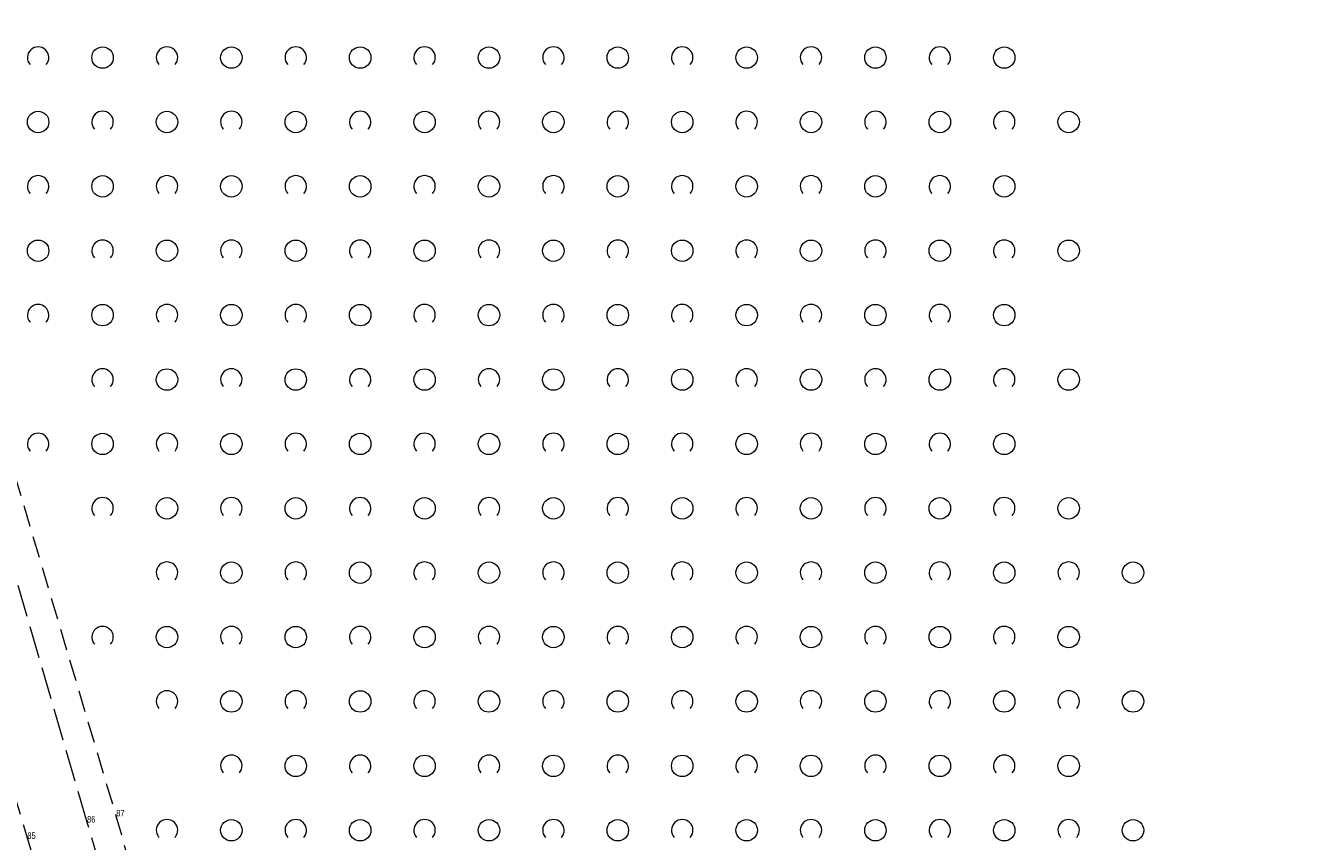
# Model space of a CAD drawing. Header units: metres. Extents: x 5550599 to 5555211, y 5707845 to 5713518.
# Tile 5 of 31: x 5555115 to 5555174, y 5708039 to 5708077. Entities that reach past the tile are written whole.
import ezdxf

# ---------------------------------------------------------------- set-up
doc = ezdxf.new("R2010")
doc.units = ezdxf.units.M
doc.header["$MEASUREMENT"] = 0
doc.linetypes.add('2 1', pattern=[3, 2, -1])
doc.linetypes.add('3 1', pattern=[4, 3, -1])
for name, color, linetype, lineweight in [('EGBADR_O - Numer porządkowy', 7, 'Continuous', 15), ('OTKJ - Jezdnia', 7, 'Continuous', 15), ('OTZK - Zadrzewienie lub zakrzewienie', 7, 'Continuous', 15)]:
    doc.layers.add(name, color=color, linetype=linetype, lineweight=lineweight)
doc.styles.add('MapaZas', font='arial.ttf', dxfattribs={"width": 0.87, "height": 0.9})

# ---------------------------------------------------------------- blocks, each defined once
blk = doc.blocks.new('OTZK_220')
at = {"layer": 'OTZK - Zadrzewienie lub zakrzewienie', "color": 7, "linetype": 'Continuous', "lineweight": 18}
blk.add_circle((3, 0), 1, dxfattribs=at)
blk.add_arc((-3, 0), 1, 318.5904, 221.4096, dxfattribs=at)
blk = doc.blocks.new('OTZK_221')
at = {"layer": 'OTZK - Zadrzewienie lub zakrzewienie', "color": 7, "linetype": 'Continuous', "lineweight": 18}
blk.add_circle((3, 0), 1, dxfattribs=at)
blk.add_arc((-3, 0), 1, 318.5904, 221.4096, dxfattribs=at)
blk = doc.blocks.new('OTZK_222')
at = {"layer": 'OTZK - Zadrzewienie lub zakrzewienie', "color": 7, "linetype": 'Continuous', "lineweight": 18}
blk.add_circle((3, 0), 1, dxfattribs=at)
blk.add_arc((-3, 0), 1, 318.5904, 221.4096, dxfattribs=at)
blk = doc.blocks.new('OTZK_223')
at = {"layer": 'OTZK - Zadrzewienie lub zakrzewienie', "color": 7, "linetype": 'Continuous', "lineweight": 18}
blk.add_circle((3, 0), 1, dxfattribs=at)
blk.add_arc((-3, 0), 1, 318.5904, 221.4096, dxfattribs=at)
blk = doc.blocks.new('OTZK_224')
at = {"layer": 'OTZK - Zadrzewienie lub zakrzewienie', "color": 7, "linetype": 'Continuous', "lineweight": 18}
blk.add_circle((3, 0), 1, dxfattribs=at)
blk.add_arc((-3, 0), 1, 318.5904, 221.4096, dxfattribs=at)
blk = doc.blocks.new('OTZK_225')
at = {"layer": 'OTZK - Zadrzewienie lub zakrzewienie', "color": 7, "linetype": 'Continuous', "lineweight": 18}
blk.add_circle((3, 0), 1, dxfattribs=at)
blk.add_arc((-3, 0), 1, 318.5904, 221.4096, dxfattribs=at)
blk = doc.blocks.new('OTZK_226')
at = {"layer": 'OTZK - Zadrzewienie lub zakrzewienie', "color": 7, "linetype": 'Continuous', "lineweight": 18}
blk.add_circle((3, 0), 1, dxfattribs=at)
blk.add_arc((-3, 0), 1, 318.5904, 221.4096, dxfattribs=at)
blk = doc.blocks.new('OTZK_227')
at = {"layer": 'OTZK - Zadrzewienie lub zakrzewienie', "color": 7, "linetype": 'Continuous', "lineweight": 18}
blk.add_circle((3, 0), 1, dxfattribs=at)
blk.add_arc((-3, 0), 1, 318.5904, 221.4096, dxfattribs=at)
blk = doc.blocks.new('OTZK_228')
at = {"layer": 'OTZK - Zadrzewienie lub zakrzewienie', "color": 7, "linetype": 'Continuous', "lineweight": 18}
blk.add_circle((3, 0), 1, dxfattribs=at)
blk.add_arc((-3, 0), 1, 318.5904, 221.4096, dxfattribs=at)
blk = doc.blocks.new('OTZK_229')
at = {"layer": 'OTZK - Zadrzewienie lub zakrzewienie', "color": 7, "linetype": 'Continuous', "lineweight": 18}
blk.add_circle((3, 0), 1, dxfattribs=at)
blk.add_arc((-3, 0), 1, 318.5904, 221.4096, dxfattribs=at)
blk = doc.blocks.new('OTZK_230')
at = {"layer": 'OTZK - Zadrzewienie lub zakrzewienie', "color": 7, "linetype": 'Continuous', "lineweight": 18}
blk.add_circle((3, 0), 1, dxfattribs=at)
blk.add_arc((-3, 0), 1, 318.5904, 221.4096, dxfattribs=at)
blk = doc.blocks.new('OTZK_231')
at = {"layer": 'OTZK - Zadrzewienie lub zakrzewienie', "color": 7, "linetype": 'Continuous', "lineweight": 18}
blk.add_circle((3, 0), 1, dxfattribs=at)
blk.add_arc((-3, 0), 1, 318.5904, 221.4096, dxfattribs=at)
blk = doc.blocks.new('OTZK_232')
at = {"layer": 'OTZK - Zadrzewienie lub zakrzewienie', "color": 7, "linetype": 'Continuous', "lineweight": 18}
blk.add_circle((3, 0), 1, dxfattribs=at)
blk.add_arc((-3, 0), 1, 318.5904, 221.4096, dxfattribs=at)
blk = doc.blocks.new('OTZK_233')
at = {"layer": 'OTZK - Zadrzewienie lub zakrzewienie', "color": 7, "linetype": 'Continuous', "lineweight": 18}
blk.add_circle((3, 0), 1, dxfattribs=at)
blk.add_arc((-3, 0), 1, 318.5904, 221.4096, dxfattribs=at)
blk = doc.blocks.new('OTZK_234')
at = {"layer": 'OTZK - Zadrzewienie lub zakrzewienie', "color": 7, "linetype": 'Continuous', "lineweight": 18}
blk.add_circle((3, 0), 1, dxfattribs=at)
blk.add_arc((-3, 0), 1, 318.5904, 221.4096, dxfattribs=at)
blk = doc.blocks.new('OTZK_235')
at = {"layer": 'OTZK - Zadrzewienie lub zakrzewienie', "color": 7, "linetype": 'Continuous', "lineweight": 18}
blk.add_circle((3, 0), 1, dxfattribs=at)
blk.add_arc((-3, 0), 1, 318.5904, 221.4096, dxfattribs=at)
blk = doc.blocks.new('OTZK_236')
at = {"layer": 'OTZK - Zadrzewienie lub zakrzewienie', "color": 7, "linetype": 'Continuous', "lineweight": 18}
blk.add_circle((3, 0), 1, dxfattribs=at)
blk.add_arc((-3, 0), 1, 318.5904, 221.4096, dxfattribs=at)
blk = doc.blocks.new('OTZK_237')
at = {"layer": 'OTZK - Zadrzewienie lub zakrzewienie', "color": 7, "linetype": 'Continuous', "lineweight": 18}
blk.add_circle((3, 0), 1, dxfattribs=at)
blk.add_arc((-3, 0), 1, 318.5904, 221.4096, dxfattribs=at)
blk = doc.blocks.new('OTZK_238')
at = {"layer": 'OTZK - Zadrzewienie lub zakrzewienie', "color": 7, "linetype": 'Continuous', "lineweight": 18}
blk.add_circle((3, 0), 1, dxfattribs=at)
blk.add_arc((-3, 0), 1, 318.5904, 221.4096, dxfattribs=at)
blk = doc.blocks.new('OTZK_239')
at = {"layer": 'OTZK - Zadrzewienie lub zakrzewienie', "color": 7, "linetype": 'Continuous', "lineweight": 18}
blk.add_circle((3, 0), 1, dxfattribs=at)
blk.add_arc((-3, 0), 1, 318.5904, 221.4096, dxfattribs=at)
blk = doc.blocks.new('OTZK_240')
at = {"layer": 'OTZK - Zadrzewienie lub zakrzewienie', "color": 7, "linetype": 'Continuous', "lineweight": 18}
blk.add_circle((3, 0), 1, dxfattribs=at)
blk.add_arc((-3, 0), 1, 318.5904, 221.4096, dxfattribs=at)
blk = doc.blocks.new('OTZK_241')
at = {"layer": 'OTZK - Zadrzewienie lub zakrzewienie', "color": 7, "linetype": 'Continuous', "lineweight": 18}
blk.add_circle((3, 0), 1, dxfattribs=at)
blk.add_arc((-3, 0), 1, 318.5904, 221.4096, dxfattribs=at)
blk = doc.blocks.new('OTZK_242')
at = {"layer": 'OTZK - Zadrzewienie lub zakrzewienie', "color": 7, "linetype": 'Continuous', "lineweight": 18}
blk.add_circle((3, 0), 1, dxfattribs=at)
blk.add_arc((-3, 0), 1, 318.5904, 221.4096, dxfattribs=at)
blk = doc.blocks.new('OTZK_243')
at = {"layer": 'OTZK - Zadrzewienie lub zakrzewienie', "color": 7, "linetype": 'Continuous', "lineweight": 18}
blk.add_circle((3, 0), 1, dxfattribs=at)
blk.add_arc((-3, 0), 1, 318.5904, 221.4096, dxfattribs=at)
blk = doc.blocks.new('OTZK_244')
at = {"layer": 'OTZK - Zadrzewienie lub zakrzewienie', "color": 7, "linetype": 'Continuous', "lineweight": 18}
blk.add_circle((3, 0), 1, dxfattribs=at)
blk.add_arc((-3, 0), 1, 318.5904, 221.4096, dxfattribs=at)
blk = doc.blocks.new('OTZK_245')
at = {"layer": 'OTZK - Zadrzewienie lub zakrzewienie', "color": 7, "linetype": 'Continuous', "lineweight": 18}
blk.add_circle((3, 0), 1, dxfattribs=at)
blk.add_arc((-3, 0), 1, 318.5904, 221.4096, dxfattribs=at)
blk = doc.blocks.new('OTZK_246')
at = {"layer": 'OTZK - Zadrzewienie lub zakrzewienie', "color": 7, "linetype": 'Continuous', "lineweight": 18}
blk.add_circle((3, 0), 1, dxfattribs=at)
blk.add_arc((-3, 0), 1, 318.5904, 221.4096, dxfattribs=at)
blk = doc.blocks.new('OTZK_247')
at = {"layer": 'OTZK - Zadrzewienie lub zakrzewienie', "color": 7, "linetype": 'Continuous', "lineweight": 18}
blk.add_circle((3, 0), 1, dxfattribs=at)
blk.add_arc((-3, 0), 1, 318.5904, 221.4096, dxfattribs=at)
blk = doc.blocks.new('OTZK_248')
at = {"layer": 'OTZK - Zadrzewienie lub zakrzewienie', "color": 7, "linetype": 'Continuous', "lineweight": 18}
blk.add_circle((3, 0), 1, dxfattribs=at)
blk.add_arc((-3, 0), 1, 318.5904, 221.4096, dxfattribs=at)
blk = doc.blocks.new('OTZK_249')
at = {"layer": 'OTZK - Zadrzewienie lub zakrzewienie', "color": 7, "linetype": 'Continuous', "lineweight": 18}
blk.add_circle((3, 0), 1, dxfattribs=at)
blk.add_arc((-3, 0), 1, 318.5904, 221.4096, dxfattribs=at)
blk = doc.blocks.new('OTZK_250')
at = {"layer": 'OTZK - Zadrzewienie lub zakrzewienie', "color": 7, "linetype": 'Continuous', "lineweight": 18}
blk.add_circle((3, 0), 1, dxfattribs=at)
blk.add_arc((-3, 0), 1, 318.5904, 221.4096, dxfattribs=at)
blk = doc.blocks.new('OTZK_251')
at = {"layer": 'OTZK - Zadrzewienie lub zakrzewienie', "color": 7, "linetype": 'Continuous', "lineweight": 18}
blk.add_circle((3, 0), 1, dxfattribs=at)
blk.add_arc((-3, 0), 1, 318.5904, 221.4096, dxfattribs=at)
blk = doc.blocks.new('OTZK_252')
at = {"layer": 'OTZK - Zadrzewienie lub zakrzewienie', "color": 7, "linetype": 'Continuous', "lineweight": 18}
blk.add_circle((3, 0), 1, dxfattribs=at)
blk.add_arc((-3, 0), 1, 318.5904, 221.4096, dxfattribs=at)
blk = doc.blocks.new('OTZK_253')
at = {"layer": 'OTZK - Zadrzewienie lub zakrzewienie', "color": 7, "linetype": 'Continuous', "lineweight": 18}
blk.add_circle((3, 0), 1, dxfattribs=at)
blk.add_arc((-3, 0), 1, 318.5904, 221.4096, dxfattribs=at)
blk = doc.blocks.new('OTZK_254')
at = {"layer": 'OTZK - Zadrzewienie lub zakrzewienie', "color": 7, "linetype": 'Continuous', "lineweight": 18}
blk.add_circle((3, 0), 1, dxfattribs=at)
blk.add_arc((-3, 0), 1, 318.5904, 221.4096, dxfattribs=at)
blk = doc.blocks.new('OTZK_255')
at = {"layer": 'OTZK - Zadrzewienie lub zakrzewienie', "color": 7, "linetype": 'Continuous', "lineweight": 18}
blk.add_circle((3, 0), 1, dxfattribs=at)
blk.add_arc((-3, 0), 1, 318.5904, 221.4096, dxfattribs=at)
blk = doc.blocks.new('OTZK_256')
at = {"layer": 'OTZK - Zadrzewienie lub zakrzewienie', "color": 7, "linetype": 'Continuous', "lineweight": 18}
blk.add_circle((3, 0), 1, dxfattribs=at)
blk.add_arc((-3, 0), 1, 318.5904, 221.4096, dxfattribs=at)
blk = doc.blocks.new('OTZK_257')
at = {"layer": 'OTZK - Zadrzewienie lub zakrzewienie', "color": 7, "linetype": 'Continuous', "lineweight": 18}
blk.add_circle((3, 0), 1, dxfattribs=at)
blk.add_arc((-3, 0), 1, 318.5904, 221.4096, dxfattribs=at)
blk = doc.blocks.new('OTZK_258')
at = {"layer": 'OTZK - Zadrzewienie lub zakrzewienie', "color": 7, "linetype": 'Continuous', "lineweight": 18}
blk.add_circle((3, 0), 1, dxfattribs=at)
blk.add_arc((-3, 0), 1, 318.5904, 221.4096, dxfattribs=at)
blk = doc.blocks.new('OTZK_259')
at = {"layer": 'OTZK - Zadrzewienie lub zakrzewienie', "color": 7, "linetype": 'Continuous', "lineweight": 18}
blk.add_circle((3, 0), 1, dxfattribs=at)
blk.add_arc((-3, 0), 1, 318.5904, 221.4096, dxfattribs=at)
blk = doc.blocks.new('OTZK_260')
at = {"layer": 'OTZK - Zadrzewienie lub zakrzewienie', "color": 7, "linetype": 'Continuous', "lineweight": 18}
blk.add_circle((3, 0), 1, dxfattribs=at)
blk.add_arc((-3, 0), 1, 318.5904, 221.4096, dxfattribs=at)
blk = doc.blocks.new('OTZK_261')
at = {"layer": 'OTZK - Zadrzewienie lub zakrzewienie', "color": 7, "linetype": 'Continuous', "lineweight": 18}
blk.add_circle((3, 0), 1, dxfattribs=at)
blk.add_arc((-3, 0), 1, 318.5904, 221.4096, dxfattribs=at)
blk = doc.blocks.new('OTZK_262')
at = {"layer": 'OTZK - Zadrzewienie lub zakrzewienie', "color": 7, "linetype": 'Continuous', "lineweight": 18}
blk.add_circle((3, 0), 1, dxfattribs=at)
blk.add_arc((-3, 0), 1, 318.5904, 221.4096, dxfattribs=at)
blk = doc.blocks.new('OTZK_263')
at = {"layer": 'OTZK - Zadrzewienie lub zakrzewienie', "color": 7, "linetype": 'Continuous', "lineweight": 18}
blk.add_circle((3, 0), 1, dxfattribs=at)
blk.add_arc((-3, 0), 1, 318.5904, 221.4096, dxfattribs=at)
blk = doc.blocks.new('OTZK_264')
at = {"layer": 'OTZK - Zadrzewienie lub zakrzewienie', "color": 7, "linetype": 'Continuous', "lineweight": 18}
blk.add_circle((3, 0), 1, dxfattribs=at)
blk.add_arc((-3, 0), 1, 318.5904, 221.4096, dxfattribs=at)
blk = doc.blocks.new('OTZK_265')
at = {"layer": 'OTZK - Zadrzewienie lub zakrzewienie', "color": 7, "linetype": 'Continuous', "lineweight": 18}
blk.add_circle((3, 0), 1, dxfattribs=at)
blk.add_arc((-3, 0), 1, 318.5904, 221.4096, dxfattribs=at)
blk = doc.blocks.new('OTZK_266')
at = {"layer": 'OTZK - Zadrzewienie lub zakrzewienie', "color": 7, "linetype": 'Continuous', "lineweight": 18}
blk.add_circle((3, 0), 1, dxfattribs=at)
blk.add_arc((-3, 0), 1, 318.5904, 221.4096, dxfattribs=at)
blk = doc.blocks.new('OTZK_267')
at = {"layer": 'OTZK - Zadrzewienie lub zakrzewienie', "color": 7, "linetype": 'Continuous', "lineweight": 18}
blk.add_circle((3, 0), 1, dxfattribs=at)
blk.add_arc((-3, 0), 1, 318.5904, 221.4096, dxfattribs=at)
blk = doc.blocks.new('OTZK_268')
at = {"layer": 'OTZK - Zadrzewienie lub zakrzewienie', "color": 7, "linetype": 'Continuous', "lineweight": 18}
blk.add_circle((3, 0), 1, dxfattribs=at)
blk.add_arc((-3, 0), 1, 318.5904, 221.4096, dxfattribs=at)
blk = doc.blocks.new('OTZK_269')
at = {"layer": 'OTZK - Zadrzewienie lub zakrzewienie', "color": 7, "linetype": 'Continuous', "lineweight": 18}
blk.add_circle((3, 0), 1, dxfattribs=at)
blk.add_arc((-3, 0), 1, 318.5904, 221.4096, dxfattribs=at)
blk = doc.blocks.new('OTZK_270')
at = {"layer": 'OTZK - Zadrzewienie lub zakrzewienie', "color": 7, "linetype": 'Continuous', "lineweight": 18}
blk.add_circle((3, 0), 1, dxfattribs=at)
blk.add_arc((-3, 0), 1, 318.5904, 221.4096, dxfattribs=at)
blk = doc.blocks.new('OTZK_271')
at = {"layer": 'OTZK - Zadrzewienie lub zakrzewienie', "color": 7, "linetype": 'Continuous', "lineweight": 18}
blk.add_circle((3, 0), 1, dxfattribs=at)
blk.add_arc((-3, 0), 1, 318.5904, 221.4096, dxfattribs=at)
blk = doc.blocks.new('OTZK_272')
at = {"layer": 'OTZK - Zadrzewienie lub zakrzewienie', "color": 7, "linetype": 'Continuous', "lineweight": 18}
blk.add_circle((3, 0), 1, dxfattribs=at)
blk.add_arc((-3, 0), 1, 318.5904, 221.4096, dxfattribs=at)
blk = doc.blocks.new('OTZK_273')
at = {"layer": 'OTZK - Zadrzewienie lub zakrzewienie', "color": 7, "linetype": 'Continuous', "lineweight": 18}
blk.add_circle((3, 0), 1, dxfattribs=at)
blk.add_arc((-3, 0), 1, 318.5904, 221.4096, dxfattribs=at)
blk = doc.blocks.new('OTZK_274')
at = {"layer": 'OTZK - Zadrzewienie lub zakrzewienie', "color": 7, "linetype": 'Continuous', "lineweight": 18}
blk.add_circle((3, 0), 1, dxfattribs=at)
blk.add_arc((-3, 0), 1, 318.5904, 221.4096, dxfattribs=at)
blk = doc.blocks.new('OTZK_275')
at = {"layer": 'OTZK - Zadrzewienie lub zakrzewienie', "color": 7, "linetype": 'Continuous', "lineweight": 18}
blk.add_circle((3, 0), 1, dxfattribs=at)
blk.add_arc((-3, 0), 1, 318.5904, 221.4096, dxfattribs=at)
blk = doc.blocks.new('OTZK_276')
at = {"layer": 'OTZK - Zadrzewienie lub zakrzewienie', "color": 7, "linetype": 'Continuous', "lineweight": 18}
blk.add_circle((3, 0), 1, dxfattribs=at)
blk.add_arc((-3, 0), 1, 318.5904, 221.4096, dxfattribs=at)
blk = doc.blocks.new('OTZK_277')
at = {"layer": 'OTZK - Zadrzewienie lub zakrzewienie', "color": 7, "linetype": 'Continuous', "lineweight": 18}
blk.add_circle((3, 0), 1, dxfattribs=at)
blk.add_arc((-3, 0), 1, 318.5904, 221.4096, dxfattribs=at)
blk = doc.blocks.new('OTZK_278')
at = {"layer": 'OTZK - Zadrzewienie lub zakrzewienie', "color": 7, "linetype": 'Continuous', "lineweight": 18}
blk.add_circle((3, 0), 1, dxfattribs=at)
blk.add_arc((-3, 0), 1, 318.5904, 221.4096, dxfattribs=at)
blk = doc.blocks.new('OTZK_279')
at = {"layer": 'OTZK - Zadrzewienie lub zakrzewienie', "color": 7, "linetype": 'Continuous', "lineweight": 18}
blk.add_circle((3, 0), 1, dxfattribs=at)
blk.add_arc((-3, 0), 1, 318.5904, 221.4096, dxfattribs=at)
blk = doc.blocks.new('OTZK_280')
at = {"layer": 'OTZK - Zadrzewienie lub zakrzewienie', "color": 7, "linetype": 'Continuous', "lineweight": 18}
blk.add_circle((3, 0), 1, dxfattribs=at)
blk.add_arc((-3, 0), 1, 318.5904, 221.4096, dxfattribs=at)
blk = doc.blocks.new('OTZK_281')
at = {"layer": 'OTZK - Zadrzewienie lub zakrzewienie', "color": 7, "linetype": 'Continuous', "lineweight": 18}
blk.add_circle((3, 0), 1, dxfattribs=at)
blk.add_arc((-3, 0), 1, 318.5904, 221.4096, dxfattribs=at)
blk = doc.blocks.new('OTZK_282')
at = {"layer": 'OTZK - Zadrzewienie lub zakrzewienie', "color": 7, "linetype": 'Continuous', "lineweight": 18}
blk.add_circle((3, 0), 1, dxfattribs=at)
blk.add_arc((-3, 0), 1, 318.5904, 221.4096, dxfattribs=at)
blk = doc.blocks.new('OTZK_283')
at = {"layer": 'OTZK - Zadrzewienie lub zakrzewienie', "color": 7, "linetype": 'Continuous', "lineweight": 18}
blk.add_circle((3, 0), 1, dxfattribs=at)
blk.add_arc((-3, 0), 1, 318.5904, 221.4096, dxfattribs=at)
blk = doc.blocks.new('OTZK_284')
at = {"layer": 'OTZK - Zadrzewienie lub zakrzewienie', "color": 7, "linetype": 'Continuous', "lineweight": 18}
blk.add_circle((3, 0), 1, dxfattribs=at)
blk.add_arc((-3, 0), 1, 318.5904, 221.4096, dxfattribs=at)
blk = doc.blocks.new('OTZK_285')
at = {"layer": 'OTZK - Zadrzewienie lub zakrzewienie', "color": 7, "linetype": 'Continuous', "lineweight": 18}
blk.add_circle((3, 0), 1, dxfattribs=at)
blk.add_arc((-3, 0), 1, 318.5904, 221.4096, dxfattribs=at)
blk = doc.blocks.new('OTZK_286')
at = {"layer": 'OTZK - Zadrzewienie lub zakrzewienie', "color": 7, "linetype": 'Continuous', "lineweight": 18}
blk.add_circle((3, 0), 1, dxfattribs=at)
blk.add_arc((-3, 0), 1, 318.5904, 221.4096, dxfattribs=at)
blk = doc.blocks.new('OTZK_287')
at = {"layer": 'OTZK - Zadrzewienie lub zakrzewienie', "color": 7, "linetype": 'Continuous', "lineweight": 18}
blk.add_circle((3, 0), 1, dxfattribs=at)
blk.add_arc((-3, 0), 1, 318.5904, 221.4096, dxfattribs=at)
blk = doc.blocks.new('OTZK_288')
at = {"layer": 'OTZK - Zadrzewienie lub zakrzewienie', "color": 7, "linetype": 'Continuous', "lineweight": 18}
blk.add_circle((3, 0), 1, dxfattribs=at)
blk.add_arc((-3, 0), 1, 318.5904, 221.4096, dxfattribs=at)
blk = doc.blocks.new('OTZK_289')
at = {"layer": 'OTZK - Zadrzewienie lub zakrzewienie', "color": 7, "linetype": 'Continuous', "lineweight": 18}
blk.add_circle((3, 0), 1, dxfattribs=at)
blk.add_arc((-3, 0), 1, 318.5904, 221.4096, dxfattribs=at)
blk = doc.blocks.new('OTZK_290')
at = {"layer": 'OTZK - Zadrzewienie lub zakrzewienie', "color": 7, "linetype": 'Continuous', "lineweight": 18}
blk.add_circle((3, 0), 1, dxfattribs=at)
blk.add_arc((-3, 0), 1, 318.5904, 221.4096, dxfattribs=at)
blk = doc.blocks.new('OTZK_291')
at = {"layer": 'OTZK - Zadrzewienie lub zakrzewienie', "color": 7, "linetype": 'Continuous', "lineweight": 18}
blk.add_circle((3, 0), 1, dxfattribs=at)
blk.add_arc((-3, 0), 1, 318.5904, 221.4096, dxfattribs=at)
blk = doc.blocks.new('OTZK_292')
at = {"layer": 'OTZK - Zadrzewienie lub zakrzewienie', "color": 7, "linetype": 'Continuous', "lineweight": 18}
blk.add_circle((3, 0), 1, dxfattribs=at)
blk.add_arc((-3, 0), 1, 318.5904, 221.4096, dxfattribs=at)
blk = doc.blocks.new('OTZK_293')
at = {"layer": 'OTZK - Zadrzewienie lub zakrzewienie', "color": 7, "linetype": 'Continuous', "lineweight": 18}
blk.add_circle((3, 0), 1, dxfattribs=at)
blk.add_arc((-3, 0), 1, 318.5904, 221.4096, dxfattribs=at)
blk = doc.blocks.new('OTZK_294')
at = {"layer": 'OTZK - Zadrzewienie lub zakrzewienie', "color": 7, "linetype": 'Continuous', "lineweight": 18}
blk.add_circle((3, 0), 1, dxfattribs=at)
blk.add_arc((-3, 0), 1, 318.5904, 221.4096, dxfattribs=at)
blk = doc.blocks.new('OTZK_295')
at = {"layer": 'OTZK - Zadrzewienie lub zakrzewienie', "color": 7, "linetype": 'Continuous', "lineweight": 18}
blk.add_circle((3, 0), 1, dxfattribs=at)
blk.add_arc((-3, 0), 1, 318.5904, 221.4096, dxfattribs=at)
blk = doc.blocks.new('OTZK_296')
at = {"layer": 'OTZK - Zadrzewienie lub zakrzewienie', "color": 7, "linetype": 'Continuous', "lineweight": 18}
blk.add_circle((3, 0), 1, dxfattribs=at)
blk.add_arc((-3, 0), 1, 318.5904, 221.4096, dxfattribs=at)
blk = doc.blocks.new('OTZK_297')
at = {"layer": 'OTZK - Zadrzewienie lub zakrzewienie', "color": 7, "linetype": 'Continuous', "lineweight": 18}
blk.add_circle((3, 0), 1, dxfattribs=at)
blk.add_arc((-3, 0), 1, 318.5904, 221.4096, dxfattribs=at)
blk = doc.blocks.new('OTZK_298')
at = {"layer": 'OTZK - Zadrzewienie lub zakrzewienie', "color": 7, "linetype": 'Continuous', "lineweight": 18}
blk.add_circle((3, 0), 1, dxfattribs=at)
blk.add_arc((-3, 0), 1, 318.5904, 221.4096, dxfattribs=at)
blk = doc.blocks.new('OTZK_299')
at = {"layer": 'OTZK - Zadrzewienie lub zakrzewienie', "color": 7, "linetype": 'Continuous', "lineweight": 18}
blk.add_circle((3, 0), 1, dxfattribs=at)
blk.add_arc((-3, 0), 1, 318.5904, 221.4096, dxfattribs=at)
blk = doc.blocks.new('OTZK_300')
at = {"layer": 'OTZK - Zadrzewienie lub zakrzewienie', "color": 7, "linetype": 'Continuous', "lineweight": 18}
blk.add_circle((3, 0), 1, dxfattribs=at)
blk.add_arc((-3, 0), 1, 318.5904, 221.4096, dxfattribs=at)
blk = doc.blocks.new('OTZK_301')
at = {"layer": 'OTZK - Zadrzewienie lub zakrzewienie', "color": 7, "linetype": 'Continuous', "lineweight": 18}
blk.add_circle((3, 0), 1, dxfattribs=at)
blk.add_arc((-3, 0), 1, 318.5904, 221.4096, dxfattribs=at)
blk = doc.blocks.new('OTZK_302')
at = {"layer": 'OTZK - Zadrzewienie lub zakrzewienie', "color": 7, "linetype": 'Continuous', "lineweight": 18}
blk.add_circle((3, 0), 1, dxfattribs=at)
blk.add_arc((-3, 0), 1, 318.5904, 221.4096, dxfattribs=at)
blk = doc.blocks.new('OTZK_303')
at = {"layer": 'OTZK - Zadrzewienie lub zakrzewienie', "color": 7, "linetype": 'Continuous', "lineweight": 18}
blk.add_circle((3, 0), 1, dxfattribs=at)
blk.add_arc((-3, 0), 1, 318.5904, 221.4096, dxfattribs=at)
blk = doc.blocks.new('OTZK_304')
at = {"layer": 'OTZK - Zadrzewienie lub zakrzewienie', "color": 7, "linetype": 'Continuous', "lineweight": 18}
blk.add_circle((3, 0), 1, dxfattribs=at)
blk.add_arc((-3, 0), 1, 318.5904, 221.4096, dxfattribs=at)
blk = doc.blocks.new('OTZK_305')
at = {"layer": 'OTZK - Zadrzewienie lub zakrzewienie', "color": 7, "linetype": 'Continuous', "lineweight": 18}
blk.add_circle((3, 0), 1, dxfattribs=at)
blk.add_arc((-3, 0), 1, 318.5904, 221.4096, dxfattribs=at)
blk = doc.blocks.new('OTZK_306')
at = {"layer": 'OTZK - Zadrzewienie lub zakrzewienie', "color": 7, "linetype": 'Continuous', "lineweight": 18}
blk.add_circle((3, 0), 1, dxfattribs=at)
blk.add_arc((-3, 0), 1, 318.5904, 221.4096, dxfattribs=at)
blk = doc.blocks.new('OTZK_307')
at = {"layer": 'OTZK - Zadrzewienie lub zakrzewienie', "color": 7, "linetype": 'Continuous', "lineweight": 18}
blk.add_circle((3, 0), 1, dxfattribs=at)
blk.add_arc((-3, 0), 1, 318.5904, 221.4096, dxfattribs=at)
blk = doc.blocks.new('OTZK_308')
at = {"layer": 'OTZK - Zadrzewienie lub zakrzewienie', "color": 7, "linetype": 'Continuous', "lineweight": 18}
blk.add_circle((3, 0), 1, dxfattribs=at)
blk.add_arc((-3, 0), 1, 318.5904, 221.4096, dxfattribs=at)
blk = doc.blocks.new('OTZK_309')
at = {"layer": 'OTZK - Zadrzewienie lub zakrzewienie', "color": 7, "linetype": 'Continuous', "lineweight": 18}
blk.add_circle((3, 0), 1, dxfattribs=at)
blk.add_arc((-3, 0), 1, 318.5904, 221.4096, dxfattribs=at)
blk = doc.blocks.new('OTZK_310')
at = {"layer": 'OTZK - Zadrzewienie lub zakrzewienie', "color": 7, "linetype": 'Continuous', "lineweight": 18}
blk.add_circle((3, 0), 1, dxfattribs=at)
blk.add_arc((-3, 0), 1, 318.5904, 221.4096, dxfattribs=at)
blk = doc.blocks.new('OTZK_311')
at = {"layer": 'OTZK - Zadrzewienie lub zakrzewienie', "color": 7, "linetype": 'Continuous', "lineweight": 18}
blk.add_circle((3, 0), 1, dxfattribs=at)
blk.add_arc((-3, 0), 1, 318.5904, 221.4096, dxfattribs=at)
blk = doc.blocks.new('OTZK_312')
at = {"layer": 'OTZK - Zadrzewienie lub zakrzewienie', "color": 7, "linetype": 'Continuous', "lineweight": 18}
blk.add_circle((3, 0), 1, dxfattribs=at)
blk.add_arc((-3, 0), 1, 318.5904, 221.4096, dxfattribs=at)
blk = doc.blocks.new('OTZK_313')
at = {"layer": 'OTZK - Zadrzewienie lub zakrzewienie', "color": 7, "linetype": 'Continuous', "lineweight": 18}
blk.add_circle((3, 0), 1, dxfattribs=at)
blk.add_arc((-3, 0), 1, 318.5904, 221.4096, dxfattribs=at)
blk = doc.blocks.new('OTZK_314')
at = {"layer": 'OTZK - Zadrzewienie lub zakrzewienie', "color": 7, "linetype": 'Continuous', "lineweight": 18}
blk.add_circle((3, 0), 1, dxfattribs=at)
blk.add_arc((-3, 0), 1, 318.5904, 221.4096, dxfattribs=at)
blk = doc.blocks.new('OTZK_315')
at = {"layer": 'OTZK - Zadrzewienie lub zakrzewienie', "color": 7, "linetype": 'Continuous', "lineweight": 18}
blk.add_circle((3, 0), 1, dxfattribs=at)
blk.add_arc((-3, 0), 1, 318.5904, 221.4096, dxfattribs=at)
blk = doc.blocks.new('OTZK_316')
at = {"layer": 'OTZK - Zadrzewienie lub zakrzewienie', "color": 7, "linetype": 'Continuous', "lineweight": 18}
blk.add_circle((3, 0), 1, dxfattribs=at)
blk.add_arc((-3, 0), 1, 318.5904, 221.4096, dxfattribs=at)
blk = doc.blocks.new('OTZK_318')
at = {"layer": 'OTZK - Zadrzewienie lub zakrzewienie', "color": 7, "linetype": 'Continuous', "lineweight": 18}
blk.add_circle((3, 0), 1, dxfattribs=at)
blk.add_arc((-3, 0), 1, 318.5904, 221.4096, dxfattribs=at)
blk = doc.blocks.new('OTZK_319')
at = {"layer": 'OTZK - Zadrzewienie lub zakrzewienie', "color": 7, "linetype": 'Continuous', "lineweight": 18}
blk.add_circle((3, 0), 1, dxfattribs=at)
blk.add_arc((-3, 0), 1, 318.5904, 221.4096, dxfattribs=at)
blk = doc.blocks.new('OTZK_320')
at = {"layer": 'OTZK - Zadrzewienie lub zakrzewienie', "color": 7, "linetype": 'Continuous', "lineweight": 18}
blk.add_circle((3, 0), 1, dxfattribs=at)
blk.add_arc((-3, 0), 1, 318.5904, 221.4096, dxfattribs=at)
blk = doc.blocks.new('OTZK_321')
at = {"layer": 'OTZK - Zadrzewienie lub zakrzewienie', "color": 7, "linetype": 'Continuous', "lineweight": 18}
blk.add_circle((3, 0), 1, dxfattribs=at)
blk.add_arc((-3, 0), 1, 318.5904, 221.4096, dxfattribs=at)
blk = doc.blocks.new('OTZK_322')
at = {"layer": 'OTZK - Zadrzewienie lub zakrzewienie', "color": 7, "linetype": 'Continuous', "lineweight": 18}
blk.add_circle((3, 0), 1, dxfattribs=at)
blk.add_arc((-3, 0), 1, 318.5904, 221.4096, dxfattribs=at)
blk = doc.blocks.new('OTZK_323')
at = {"layer": 'OTZK - Zadrzewienie lub zakrzewienie', "color": 7, "linetype": 'Continuous', "lineweight": 18}
blk.add_circle((3, 0), 1, dxfattribs=at)
blk.add_arc((-3, 0), 1, 318.5904, 221.4096, dxfattribs=at)
blk = doc.blocks.new('OTZK_324')
at = {"layer": 'OTZK - Zadrzewienie lub zakrzewienie', "color": 7, "linetype": 'Continuous', "lineweight": 18}
blk.add_circle((3, 0), 1, dxfattribs=at)
blk.add_arc((-3, 0), 1, 318.5904, 221.4096, dxfattribs=at)
blk = doc.blocks.new('OTZK_325')
at = {"layer": 'OTZK - Zadrzewienie lub zakrzewienie', "color": 7, "linetype": 'Continuous', "lineweight": 18}
blk.add_circle((3, 0), 1, dxfattribs=at)
blk.add_arc((-3, 0), 1, 318.5904, 221.4096, dxfattribs=at)
blk = doc.blocks.new('*U92')
at = {"layer": 'OTZK - Zadrzewienie lub zakrzewienie', "color": 7, "linetype": 'Continuous', "lineweight": 18, "xscale": 0.5, "yscale": 0.5, "zscale": 0.5}
for name, p in [('OTZK_318', (0, -132)), ('OTZK_319', (6, -132)), ('OTZK_320', (12, -132)), ('OTZK_321', (18, -132)), ('OTZK_322', (24, -132)), ('OTZK_323', (30, -132)), ('OTZK_324', (36, -132)), ('OTZK_325', (42, -132)), ('OTZK_308', (-3, -135)), ('OTZK_309', (3, -135)), ('OTZK_310', (9, -135)), ('OTZK_311', (15, -135)), ('OTZK_312', (21, -135)), ('OTZK_313', (27, -135)), ('OTZK_314', (33, -135)), ('OTZK_315', (39, -135)), ('OTZK_316', (45, -135)), ('OTZK_300', (0, -138)), ('OTZK_301', (6, -138)), ('OTZK_302', (12, -138)), ('OTZK_303', (18, -138)), ('OTZK_304', (24, -138)), ('OTZK_305', (30, -138)), ('OTZK_306', (36, -138)), ('OTZK_307', (42, -138)), ('OTZK_291', (-3, -141)), ('OTZK_292', (3, -141)), ('OTZK_293', (9, -141)), ('OTZK_294', (15, -141)), ('OTZK_295', (21, -141)), ('OTZK_296', (27, -141)), ('OTZK_297', (33, -141)), ('OTZK_298', (39, -141)), ('OTZK_299', (45, -141)), ('OTZK_283', (0, -144)), ('OTZK_284', (6, -144)), ('OTZK_285', (12, -144)), ('OTZK_286', (18, -144)), ('OTZK_287', (24, -144)), ('OTZK_288', (30, -144)), ('OTZK_289', (36, -144)), ('OTZK_290', (42, -144)), ('OTZK_275', (3, -147)), ('OTZK_276', (9, -147)), ('OTZK_277', (15, -147)), ('OTZK_278', (21, -147)), ('OTZK_279', (27, -147)), ('OTZK_280', (33, -147)), ('OTZK_281', (39, -147)), ('OTZK_282', (45, -147)), ('OTZK_267', (0, -150)), ('OTZK_268', (6, -150)), ('OTZK_269', (12, -150)), ('OTZK_270', (18, -150)), ('OTZK_271', (24, -150)), ('OTZK_272', (30, -150)), ('OTZK_273', (36, -150)), ('OTZK_274', (42, -150)), ('OTZK_259', (3, -153)), ('OTZK_260', (9, -153)), ('OTZK_261', (15, -153)), ('OTZK_262', (21, -153)), ('OTZK_263', (27, -153)), ('OTZK_264', (33, -153)), ('OTZK_265', (39, -153)), ('OTZK_266', (45, -153)), ('OTZK_251', (6, -156)), ('OTZK_252', (12, -156)), ('OTZK_253', (18, -156)), ('OTZK_254', (24, -156)), ('OTZK_255', (30, -156)), ('OTZK_256', (36, -156)), ('OTZK_257', (42, -156)), ('OTZK_258', (48, -156)), ('OTZK_243', (3, -159)), ('OTZK_244', (9, -159)), ('OTZK_245', (15, -159)), ('OTZK_246', (21, -159)), ('OTZK_247', (27, -159)), ('OTZK_248', (33, -159)), ('OTZK_249', (39, -159)), ('OTZK_250', (45, -159)), ('OTZK_235', (6, -162)), ('OTZK_236', (12, -162)), ('OTZK_237', (18, -162)), ('OTZK_238', (24, -162)), ('OTZK_239', (30, -162)), ('OTZK_240', (36, -162)), ('OTZK_241', (42, -162)), ('OTZK_242', (48, -162)), ('OTZK_228', (9, -165)), ('OTZK_229', (15, -165)), ('OTZK_230', (21, -165)), ('OTZK_231', (27, -165)), ('OTZK_232', (33, -165)), ('OTZK_233', (39, -165)), ('OTZK_234', (45, -165)), ('OTZK_220', (6, -168)), ('OTZK_221', (12, -168)), ('OTZK_222', (18, -168)), ('OTZK_223', (24, -168)), ('OTZK_224', (30, -168)), ('OTZK_225', (36, -168)), ('OTZK_226', (42, -168)), ('OTZK_227', (48, -168))]:
    blk.add_blockref(name, p, dxfattribs=at)

msp = doc.modelspace()

# ---------------------------------------------------------------- linework, layer by layer
at = {"layer": 'OTKJ - Jezdnia', "color": 7, "linetype": '3 1', "lineweight": 18, "ltscale": 0.5}
for p, q in [((5555117.598, 5708040.072), (5555108.512, 5708071.265)), ((5555105.515, 5708070.658), (5555114.813, 5708039.316)), ((5555126.678, 5708009.133), (5555117.598, 5708040.072)), ((5555114.813, 5708039.316), (5555123.888, 5708008.328))]:
    msp.add_line(p, q, dxfattribs=at)
at = {"layer": 'OTZK - Zadrzewienie lub zakrzewienie', "color": 7, "linetype": '2 1', "lineweight": 18, "ltscale": 0.5, "flags": 128}
msp.add_lwpolyline([(5555173.837, 5707902.455), (5555164.29, 5707905.73), (5555159.091, 5707908.622), (5555155.541, 5707916.447), (5555151.685, 5707925.632), (5555145.765, 5707948.51), (5555137.31, 5707978.181), (5555127.744, 5708009.368), (5555118.953, 5708040.362), (5555109.685, 5708071.578), (5555100.023, 5708106.093), (5555094.674, 5708128.148), (5555091.27, 5708148.168), (5555090.03, 5708177.29), (5555091.77, 5708204.35), (5555101.03, 5708267.58), (5555104.68, 5708296.81), (5555108.29, 5708322.42), (5555111.36, 5708349.97), (5555116.59, 5708391.48), (5555123.17, 5708449.5), (5555128.57, 5708491.13), (5555130.5, 5708498.15), (5555132.5, 5708503.99), (5555136.11, 5708509.33), (5555145.33, 5708512.87)], dxfattribs=at)

# ---------------------------------------------------------------- block references
at = {"layer": 'OTZK - Zadrzewienie lub zakrzewienie', "color": 7, "linetype": 'Continuous', "lineweight": 18}
msp.add_blockref('*U92', (5555116.812, 5708207.712), dxfattribs=at)

# ---------------------------------------------------------------- texts
at = {"layer": 'EGBADR_O - Numer porządkowy', "color": 5, "linetype": 'Continuous', "lineweight": 18, "style": 'MapaZas', "width": 0.8}
for s, p in [('87', (5555118.95, 5708040.36)), ('86', (5555117.59, 5708040.07)), ('85', (5555114.81, 5708039.31))]:
    msp.add_text(s, height=0.3, dxfattribs=at).set_placement(p)

doc.saveas('drawing.dxf')
